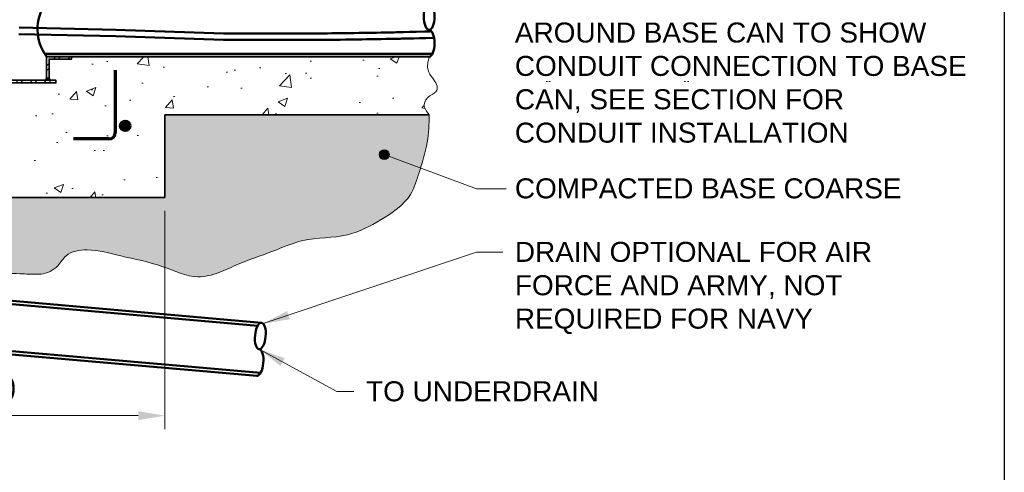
# Model space of a CAD drawing. Header units: inches. Extents: x 0 to 21.3, y 0 to 11.
# Tile 6 of 7: x 3.9 to 8.5, y 5.7 to 7.8. Entities that reach past the tile are written whole.
import ezdxf

# ---------------------------------------------------------------- set-up
doc = ezdxf.new("R2010")
doc.units = ezdxf.units.IN
doc.header["$LTSCALE"] = 0.375
doc.header["$MEASUREMENT"] = 0
doc.header["$PDMODE"] = 3
doc.header["$PDSIZE"] = 2
doc.layers.get('0').update_dxf_attribs({"linetype": 'CONTINUOUS', "lineweight": 35})
doc.layers.get('DEFPOINTS').update_dxf_attribs({"linetype": 'CONTINUOUS', "lineweight": 35})
for name, color, linetype, lineweight in [('E-AFLD-CIRC-SERS', 203, 'CONTINUOUS', 50), ('E-POWR-CNDT', 83, 'CONTINUOUS', 50), ('G-ANNO-PATT', 8, 'CONTINUOUS', 18), ('P-STRM-PIPE', 163, 'STRAF', 50), ('S-FABR-PL~~', 142, 'CONTINUOUS', 35), ('S-REIN-RBAR', 5, 'CONTINUOUS', 70), ('S-SLAB-EDGE', 41, 'CONTINUOUS', 35)]:
    doc.layers.add(name, color=color, linetype=linetype, lineweight=lineweight)
for name, color, linetype in [('G-ANNO-DIMS', 7, 'CONTINUOUS'), ('G-ANNO-TEXT', 7, 'CONTINUOUS'), ('G-ANNO-TTLB', 7, 'CONTINUOUS')]:
    doc.layers.add(name, color=color, linetype=linetype)
doc.styles.add('01-E-BLDG-1_1', font='arial.ttf', dxfattribs={"height": 0.09375})
doc.styles.add('Arial', font='arial.ttf')
doc.linetypes.add('STRAF', pattern='A,1.25,-0.25,["SD",Arial,S=0.125,R=0,X=-0.1,Y=-0.06],-0.25', length=1.75)
doc.dimstyles.new('01-E-BLDG-1_1', dxfattribs={"dimtxt": 0.09375, "dimasz": 0.125, "dimexe": 0.0625, "dimexo": 0.0625, "dimgap": 0.0625, "dimtad": 1, "dimdec": 4, "dimzin": 3, "dimdsep": 46, "dimlunit": 4, "dimtxsty": '01-E-BLDG-1_1', "dimcen": 0.0625, "dimclrd": 1, "dimclre": 1, "dimclrt": 256, "dimazin": 0, "dimtfac": 1, "dimtdec": 4, "dimtmove": 1, "dimatfit": 3, "dimfxl": 1, "dimfrac": 2, "dimtolj": 1, "dimtzin": 3, "dimlwd": 0, "dimlwe": 0, "dimarcsym": 0})
pattern_1 = [(44.99999999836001, (-8.90887013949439, 3.917365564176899), (-0.03314563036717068, 0.03314563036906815), []), (44.99999999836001, (-8.88677305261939, 3.917365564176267), (-0.03314563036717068, 0.03314563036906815), [])]

# ---------------------------------------------------------------- blocks, each defined once
blk = doc.blocks.new('G-DBRK')
at = {"color": 0, "linetype": 'ByBlock', "lineweight": -2}
blk.add_ellipse((-1.224606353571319e-17, -0.2500000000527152), major_axis=(0, -0.2500000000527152), ratio=0.3999999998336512, dxfattribs=at)
blk.add_ellipse((-1.224606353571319e-17, -0.7499999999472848), major_axis=(0, -0.2500000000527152), ratio=0.3999999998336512, start_param=0, end_param=3.141592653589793, dxfattribs=at)
blk = doc.blocks.new('*D6')
at = {"layer": 'DEFPOINTS', "color": 0, "transparency": 16777216}
for p in [(2.354566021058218, 6.94206771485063, 0.02362949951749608), (4.566123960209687, 6.942067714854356, 0.02362949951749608), (4.566123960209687, 5.920232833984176)]:
    blk.add_point(p, dxfattribs=at)
at = {"layer": 'G-ANNO-DIMS', "color": 1, "lineweight": 0, "transparency": 16777216}
for p, q in [((2.354566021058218, 6.87956771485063), (2.354566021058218, 5.857732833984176)), ((4.566123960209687, 6.879567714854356), (4.566123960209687, 5.857732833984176)), ((2.479566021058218, 5.920232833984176), (4.441123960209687, 5.920232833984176))]:
    blk.add_line(p, q, dxfattribs=at)
at = {"layer": 'G-ANNO-DIMS', "color": 1, "transparency": 16777216}
for points in [[(2.479566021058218, 5.941066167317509), (2.479566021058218, 5.899399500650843), (2.354566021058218, 5.920232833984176)], [(4.441123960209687, 5.941066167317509), (4.441123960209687, 5.899399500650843), (4.566123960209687, 5.920232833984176)]]:
    blk.add_solid(points, dxfattribs=at)
at = {"layer": 'G-ANNO-DIMS', "transparency": 16777216, "char_height": 0.09375, "attachment_point": 5, "style": '01-E-BLDG-1_1'}
for s, insert in [('\\A1;2\'-0" (600mm)', (3.460344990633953, 6.044188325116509)), ('\\A1;CORE', (3.460344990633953, 5.809227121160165))]:
    blk.add_mtext(s, dxfattribs=dict(at, insert=insert))
blk = doc.blocks.new('G-TDT1')
at = {"linetype": 'ByBlock', "lineweight": -2}
h = blk.add_hatch(color=256, dxfattribs=at)
edge = h.paths.add_edge_path()
edge.add_arc((0, 0), 0.02220729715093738, 0, 360)
at = {"color": 0, "linetype": 'ByBlock', "lineweight": -2}
blk.add_circle((0, 0), 0.02220729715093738, dxfattribs=at)

msp = doc.modelspace()

# ---------------------------------------------------------------- hatches: boundary and pattern name
at = {"layer": 'G-ANNO-PATT'}
h = msp.add_hatch(dxfattribs=at)
h.set_pattern_fill('AR-CONC,_O', color=256, scale=0.0625, angle=719.99999999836)
h.set_pattern_definition([(49.99999999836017, (-8.90887013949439, 3.917365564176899), (0.4482876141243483, -0.03922008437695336), [0.046875, -0.515625]), (354.99999999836, (-8.90887013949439, 3.917365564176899), (-0.08671958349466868, 0.4701200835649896), [0.03749999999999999, -0.4124999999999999]), (100.4514444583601, (-8.871512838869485, 3.91409722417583), (0.3615680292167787, 0.4308999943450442), [0.03983761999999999, -0.4382138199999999]), (46.18419999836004, (-8.908870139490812, 4.042365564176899), (0.6670258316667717, -0.1034495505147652), [0.0703125, -0.7734375]), (96.63563548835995, (-8.853284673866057, 4.033744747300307), (0.5841637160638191, 0.6088241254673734), [0.05975646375, -0.6573210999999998]), (351.1841639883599, (-8.908870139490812, 4.042365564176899), (0.5841637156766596, 0.6088241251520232), [0.05625, -0.618750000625]), (20.9999999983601, (-8.846370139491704, 4.01111556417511), (0.3730669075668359, -0.2516368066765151), [0.046875, -0.515625]), (325.99999999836, (-8.846370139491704, 4.01111556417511), (0.1520720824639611, 0.4532187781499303), [0.03749999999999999, -0.4124999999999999]), (71.45144473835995, (-8.815281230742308, 3.99014583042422), (0.5251389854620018, 0.20158197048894), [0.03983761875, -0.4382138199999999]), (37.49999999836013, (-8.90887013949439, 3.917365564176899), (0.007599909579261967, 0.2080586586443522), [0, -0.4075, 0, -0.41875, 0, -0.4140625]), (7.499999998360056, (-8.90887013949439, 3.917365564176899), (0.1644184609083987, 0.246507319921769), [0, -0.2387499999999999, 0, -0.3981249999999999, 0, -0.1578124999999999]), (327.4999999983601, (-9.04824513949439, 3.917365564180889), (0.3336390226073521, -0.01409679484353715), [0, -0.15625, 0, -0.4875, 0, -0.646875]), (317.49999999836, (-9.11074513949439, 3.917365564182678), (0.3644913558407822, 0.06256561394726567), [0, -0.203125, 0, -0.32375, 0, -0.459375])])
edge = h.paths.add_edge_path()
edge.add_spline(control_points=[(5.804912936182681, 7.328844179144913), (5.79246714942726, 7.344279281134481), (5.769199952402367, 7.375257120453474), (5.802240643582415, 7.42164485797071), (5.856690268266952, 7.442776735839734), (5.823964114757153, 7.497345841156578), (5.789846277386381, 7.541069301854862), (5.798421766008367, 7.579611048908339), (5.80491293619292, 7.601439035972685)], knot_values=[0, 0, 0, 0, 0.0940393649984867, 0.181247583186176, 0.254102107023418, 0.359312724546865, 0.4356945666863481, 0.5486578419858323, 0.5486578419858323, 0.5486578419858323, 0.5486578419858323], degree=3, periodic=0)
edge.add_line((5.80491293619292, 7.601439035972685), (4.12863748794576, 7.601439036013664))
edge.add_line((4.12863748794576, 7.601439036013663), (4.12863748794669, 7.589991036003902))
edge.add_line((4.128637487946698, 7.589991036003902), (4.023524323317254, 7.589991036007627))
edge.add_line((4.023524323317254, 7.589991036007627), (4.0235243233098, 7.50136222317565))
edge.add_arc((4.032260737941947, 7.499697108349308), 0.00889368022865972, 169.2091467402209, 277.3686072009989)
edge.add_line((4.033401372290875, 7.490876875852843), (4.055597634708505, 7.490876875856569))
edge.add_line((4.055597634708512, 7.490876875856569), (4.055597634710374, 7.478736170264))
edge.add_line((4.055597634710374, 7.478736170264), (3.911756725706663, 7.478736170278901))
edge.add_line((3.91175672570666, 7.478736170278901), (3.911756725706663, 6.942067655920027))
edge.add_line((3.911756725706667, 6.942067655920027), (4.566123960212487, 6.94206771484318))
edge.add_line((4.566123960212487, 6.94206771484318), (4.566123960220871, 7.328844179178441))
edge.add_line((4.566123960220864, 7.328844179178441), (5.804912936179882, 7.328844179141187))
h = msp.add_hatch(dxfattribs=at)
h.set_pattern_fill('ANSI32', color=256, scale=0.125, angle=-1.272221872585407e-14, style=0)
h.set_pattern_definition([(44.99999999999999, (-8.90887013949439, 3.917365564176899), (-0.03314563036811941, 0.03314563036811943), []), (44.99999999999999, (-8.88677305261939, 3.917365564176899), (-0.03314563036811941, 0.03314563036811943), [])])
h.paths.add_polyline_path([(4.12863748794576, 7.601439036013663), (4.128637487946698, 7.589991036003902), (4.023524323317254, 7.589991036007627), (4.023524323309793, 7.50136222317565), (4.011382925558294, 7.501488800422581), (4.011796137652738, 7.601565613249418)])
h = msp.add_hatch(dxfattribs=at)
h.set_pattern_fill('ANSI32', color=256, scale=0.125, angle=719.99999999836, style=0)
h.set_pattern_definition(pattern_1)
h.paths.add_polyline_path([(2.868873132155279, 7.490876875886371), (4.055597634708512, 7.490876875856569), (4.055597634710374, 7.478736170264), (2.868873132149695, 7.478736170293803)])
h = msp.add_hatch(dxfattribs=at)
h.set_pattern_fill('ANSI32', color=256, scale=0.125, angle=719.99999999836, style=0)
h.set_pattern_definition(pattern_1)
edge = h.paths.add_edge_path()
edge.add_line((4.023524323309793, 7.50136222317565), (4.011382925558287, 7.501488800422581))
edge.add_arc((3.999702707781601, 7.502610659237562), 0.01173397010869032, 270.32323949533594, 354.5136978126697, ccw=False)
edge.add_line((3.999768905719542, 7.490876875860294), (4.035057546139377, 7.490876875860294))
edge.add_arc((4.035066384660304, 7.502472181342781), 0.01159530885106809, 185.4930356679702, 269.9563263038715, ccw=False)
h = msp.add_hatch(dxfattribs=at)
h.set_pattern_fill('AR-CONC', color=256, scale=0.03125)
h.set_pattern_definition([(49.99999999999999, (0, 0), (0.2241438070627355, -0.01961004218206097), [0.0234375, -0.2578125]), (355, (0, 0), (-0.0433597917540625, 0.2350600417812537), [0.01875, -0.20625]), (100.45144446, (0.0186786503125, -0.00163417), (0.1807840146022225, 0.2154499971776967), [0.01991881, -0.21910691]), (46.18420000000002, (0, 0.0625), (0.3335129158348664, -0.05172477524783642), [0.03515624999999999, -0.3867187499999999]), (96.63563549, (0.0277927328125, 0.0581895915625), (0.2920818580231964, 0.304412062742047), [0.029878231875, -0.3286605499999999]), (351.1841639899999, (0, 0.0625), (0.2920818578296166, 0.3044120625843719), [0.028125, -0.3093750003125]), (21, (0.03125, 0.046875), (0.1865334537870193, -0.1258184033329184), [0.0234375, -0.2578125]), (326.0000000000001, (0.03125, 0.046875), (0.07603604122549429, 0.2266093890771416), [0.01875, -0.20625]), (71.45144474, (0.046794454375, 0.036390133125), (0.262569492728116, 0.1007909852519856), [0.019918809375, -0.21910691]), (37.50000000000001, (0, 0), (0.003799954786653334, 0.1040293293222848), [0, -0.20375, 0, -0.209375, 0, -0.20703125]), (7.499999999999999, (0, 0), (0.08220923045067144, 0.1232536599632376), [0, -0.119375, 0, -0.1990625, 0, -0.07890625]), (327.5, (-0.0696875, 0), (0.1668195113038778, -0.007048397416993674), [0, -0.078125, 0, -0.24375, 0, -0.3234375]), (317.5, (-0.1009375, 0), (0.1822456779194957, 0.03128280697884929), [0, -0.1015625, 0, -0.161875, 0, -0.2296875])])
edge = h.paths.add_edge_path()
edge.add_line((5.458865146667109, 7.485498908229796), (7.474679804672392, 7.485498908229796))
edge.add_line((7.474679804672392, 7.485498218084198), (5.458865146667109, 7.485498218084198))
h = msp.add_hatch(dxfattribs=at)
h.set_pattern_fill('GRAVEL', color=256, scale=0.125)
h.set_pattern_definition([(228.012787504, (0.09, 0.125), (-1.000000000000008, -1.125), [0.016817, -1.664886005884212]), (184.969740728, (0.07875, 0.1125), (1.499999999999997, 0.1250000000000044), [0.0288585, -2.85699059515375]), (132.510447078, (0.05, 0.11), (1.250000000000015, -1.374999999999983), [0.0203485, -2.014504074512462]), (267.273689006, (0.00125, 0.07875), (0.125000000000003, 2.500000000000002), [0.02627975, -2.601694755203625]), (292.833654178, (0, 0.0525), (-0.6249999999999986, 1.500000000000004), [0.025769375, -2.551171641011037]), (357.273689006, (0.01, 0.02875), (-2.500000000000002, 0.1250000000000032), [0.02627975, -2.601694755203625]), (37.6942404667, (0.03625, 0.0275), (-1.625, -1.249999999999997), [0.034753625, -3.4406060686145]), (72.2553283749, (0.06375, 0.04875), (0.8750000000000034, 2.75), [0.03281099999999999, -3.248290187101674]), (121.429565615, (0.07375, 0.08), (-1.000000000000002, 1.624999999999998), [0.02636875, -2.610509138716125]), (175.236358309, (0.06, 0.1025), (1.374999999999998, -0.1250000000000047), [0.030104, -1.475095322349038]), (222.397437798, (0.03, 0.105), (-1.499999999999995, -1.374999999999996), [0.038931, -3.854171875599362]), (138.814074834, (0.125, 0.0775), (-0.8750000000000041, 0.75), [0.013287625, -1.315480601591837]), (171.46923439, (0.115, 0.08625), (1.625, -0.2499999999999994), [0.025279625, -2.502688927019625]), (225, (0.09, 0.09), (-1.387778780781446e-17, -0.1249999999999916), [0.017677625, -0.1590990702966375]), (203.198590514, (0.08125, 0.105), (0.6249999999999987, 0.2499999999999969), [0.00951975, -0.9424518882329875]), (291.801409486, (0.0725, 0.10125), (-0.1249999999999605, 0.3750000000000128), [0.013462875, -0.6596827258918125]), (30.96375653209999, (0.0775, 0.08875), (0.3750000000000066, 0.2499999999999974), [0.021866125, -0.7070028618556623]), (161.565051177, (0.09625, 0.1), (0.2500000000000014, -0.1249999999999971), [0.015811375, -0.3794733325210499]), (16.389540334, (0, 0.10125), (1.249999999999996, 0.3750000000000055), [0.02215, -2.192855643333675]), (70.3461759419, (0.02125, 0.1075), (-0.5000000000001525, -1.375000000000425), [0.018582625, -1.839675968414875]), (293.198590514, (0.09625, 0.125), (-0.2499999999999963, 0.6249999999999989), [0.019039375, -0.9329322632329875]), (343.610459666, (0.10375, 0.1075), (-1.249999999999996, 0.3750000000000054), [0.02215, -2.192855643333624]), (339.44395478, (0, 0.02375), (-0.6250000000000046, 0.2500000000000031), [0.02136, -1.046640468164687]), (294.775140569, (0.02, 0.01625), (-0.6250000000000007, 1.375), [0.01789725, -1.7718303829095]), (66.8014094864, (0.0975, 0), (0.2499999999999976, 0.6249999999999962), [0.019039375, -0.9329322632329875]), (17.3540246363, (0.105, 0.0175), (-1.624999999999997, -0.4999999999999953), [0.020953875, -2.07442795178]), (69.44395478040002, (0.03625, 0), (-0.2500000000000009, -0.6249999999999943), [0.01068, -1.057320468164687]), (101.309932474, (0.09, 0), (-0.1249999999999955, 0.5000000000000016), [0.00637375, -0.6310036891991]), (165.963756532, (0.08875, 0.00625), (0.3749999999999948, -0.1250000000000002), [0.025769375, -0.4896188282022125]), (186.009005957, (0.06375, 0.0125), (1.250000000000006, 0.1249999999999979), [0.02388125, -2.36424039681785]), (303.690067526, (0.0775, 0.0775), (-0.1249999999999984, 0.2499999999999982), [0.01802775, -0.432666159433]), (353.157226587, (0.0875, 0.0625), (2.125000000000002, -0.2500000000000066), [0.03147425, -3.115945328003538]), (60.9453959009, (0.11875, 0.05875), (-0.4999999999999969, -0.8749999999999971), [0.0128695, -1.274084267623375]), (90, (0.125, 0.07), (-0.125, 0.125), [0.0075, -0.1175]), (120.256437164, (0.06125, 0.01625), (0.5000000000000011, -0.875000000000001), [0.0173655, -1.719189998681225]), (48.01278750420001, (0.0525, 0.03125), (1, 1.124999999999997), [0.033634, -1.648069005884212]), (0, (0.075, 0.05625), (0.125, 0.125), [0.0325, -0.0925]), (325.3048464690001, (0.1075, 0.05625), (1.250000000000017, -0.8749999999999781), [0.01976425, -1.95665928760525]), (254.054604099, (0.12375, 0.045), (-0.1250000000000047, -0.5000000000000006), [0.01820025, -0.8918134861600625]), (207.645975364, (0.11875, 0.0275), (-2.374999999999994, -1.250000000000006), [0.029633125, -2.933684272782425]), (175.42607874, (0.0925, 0.01375), (-1.624999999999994, 0.1250000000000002), [0.031349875, -3.103634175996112])])
edge = h.paths.add_edge_path()
edge.add_spline(control_points=[(3.937781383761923, 6.582968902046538), (3.978506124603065, 6.581695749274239), (4.011115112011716, 6.585053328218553), (4.063715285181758, 6.609774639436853), (4.105258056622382, 6.687418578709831), (4.225300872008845, 6.705804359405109), (4.371940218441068, 6.66276330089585), (4.547089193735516, 6.630443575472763), (4.696224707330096, 6.555819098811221), (4.821003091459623, 6.586892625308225), (4.929773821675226, 6.641971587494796), (5.064127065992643, 6.683875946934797), (5.227596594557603, 6.757948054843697), (5.414348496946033, 6.747790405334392), (5.581948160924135, 6.836242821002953), (5.716895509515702, 6.926368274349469), (5.760301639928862, 7.069639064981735), (5.801001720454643, 7.191638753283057), (5.803678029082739, 7.285522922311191), (5.804912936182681, 7.328844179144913)], knot_values=[0, 0, 0, 0, 0.01782154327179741, 0.1727440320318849, 0.2809450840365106, 0.4608280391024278, 0.7421998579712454, 1.100161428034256, 1.402816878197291, 1.579471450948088, 1.753237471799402, 2.049229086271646, 2.320953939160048, 2.691382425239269, 2.995288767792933, 3.314630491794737, 3.501114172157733, 3.766553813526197, 3.993976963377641, 3.993976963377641, 3.993976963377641, 3.993976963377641], degree=3, periodic=0)
edge.add_line((5.804912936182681, 7.328844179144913), (4.566123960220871, 7.328844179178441))
edge.add_line((4.566123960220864, 7.328844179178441), (4.566123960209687, 6.942067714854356))
edge.add_line((4.566123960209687, 6.942067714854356), (3.937781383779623, 6.94206771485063))
edge.add_line((3.937781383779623, 6.94206771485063), (3.899284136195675, 6.94206771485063))
edge.add_line((3.899284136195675, 6.94206771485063), (3.587235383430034, 6.942067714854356))
edge.add_line((3.587235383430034, 6.942067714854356), (3.587235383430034, 6.710026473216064))
edge.add_arc((3.837235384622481, 6.710026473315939), 0.2500000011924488, 180.00000002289, 198.7602741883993)
edge.add_spline(control_points=[(3.600517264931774, 6.629624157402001), (3.640237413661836, 6.62867537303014), (3.755624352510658, 6.587929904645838), (3.866275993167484, 6.58620681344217), (3.899284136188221, 6.584227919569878)], knot_values=[4.081438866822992, 4.081438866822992, 4.081438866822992, 4.081438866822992, 4.4075142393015, 4.719205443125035, 4.719205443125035, 4.719205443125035, 4.719205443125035], degree=3, periodic=0)
edge.add_line((3.899284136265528, 6.584227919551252), (3.937781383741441, 6.582968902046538))

# ---------------------------------------------------------------- linework, layer by layer
at = {"layer": 'E-AFLD-CIRC-SERS'}
for points in [[(3.882071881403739, 7.707382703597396), (4.336057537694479, 7.697724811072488), (4.841097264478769, 7.680006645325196), (5.297993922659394, 7.679988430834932)], [(3.882716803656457, 7.737698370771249), (4.336057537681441, 7.727860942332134), (4.841097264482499, 7.710142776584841), (5.285624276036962, 7.710125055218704)]]:
    msp.add_lwpolyline(points, dxfattribs=at)
for points, knots in [([(5.285624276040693, 7.710125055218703), (5.39760148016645, 7.711419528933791), (5.529964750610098, 7.712949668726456), (5.662303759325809, 7.715771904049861), (5.784598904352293, 7.719231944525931), (5.785010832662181, 7.719243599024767), (5.785423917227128, 7.719255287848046), (5.785837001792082, 7.719266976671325), (5.79584788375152, 7.719550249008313), (5.805858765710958, 7.719833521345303), (5.815869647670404, 7.720116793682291)], [0, 0, 0, 0, 31.1063572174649, 36.76944075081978, 36.76944075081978, 36.76944075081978, 36.78851578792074, 36.78851578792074, 36.78851578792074, 37.25078903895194, 37.25078903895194, 37.25078903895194, 37.25078903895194]), ([(5.285974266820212, 7.679849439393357), (5.353684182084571, 7.680632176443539), (5.421424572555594, 7.681415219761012), (5.549022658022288, 7.683275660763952), (5.608893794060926, 7.684326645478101), (5.690358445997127, 7.686107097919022), (5.711979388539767, 7.686606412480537), (5.827732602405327, 7.689466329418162)], [0, 0, 0, 0, 18.80926415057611, 18.80926415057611, 35.41583927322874, 35.41583927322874, 41.41770938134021, 41.41770938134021, 41.41770938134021, 41.41770938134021])]:
    msp.add_open_spline(points, degree=3, knots=knots, dxfattribs=at)
at = {"layer": 'E-POWR-CNDT'}
for p, q in [((4.002355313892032, 7.615287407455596), (5.820606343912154, 7.615287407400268)), ((4.011796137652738, 7.601565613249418), (5.804912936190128, 7.601439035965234))]:
    msp.add_line(p, q, dxfattribs=at)
msp.add_arc((4.182861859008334, 7.729370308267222), 0.2135357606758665, 145.0955378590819, 216.7637298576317, dxfattribs=at)
at = {"layer": 'G-ANNO-PATT'}
msp.add_spline([(5.804912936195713, 7.601439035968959, 10172.36486309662), (5.799363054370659, 7.537522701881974, 10172.36486309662), (5.821691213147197, 7.500329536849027, 10172.36486309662), (5.841042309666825, 7.443795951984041, 10172.36486309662), (5.80829435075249, 7.418504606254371, 10172.36486309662), (5.781500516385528, 7.376848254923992, 10172.36486309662), (5.804912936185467, 7.328844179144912, 10172.36486309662)], degree=3, dxfattribs=at)
msp.add_open_spline([(3.600517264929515, 6.629624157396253), (3.651155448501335, 6.624820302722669), (3.755942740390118, 6.58792494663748), (3.866275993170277, 6.586206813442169), (3.899284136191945, 6.584227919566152), (3.912116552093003, 6.58380824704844), (3.924948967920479, 6.583388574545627), (3.937781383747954, 6.582968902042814), (3.978506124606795, 6.581695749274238), (4.011115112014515, 6.585053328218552), (4.06371528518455, 6.609774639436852), (4.105258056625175, 6.68741857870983), (4.225300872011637, 6.705804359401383), (4.371940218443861, 6.662763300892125), (4.547089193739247, 6.630443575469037), (4.696224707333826, 6.55581909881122), (4.821003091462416, 6.586892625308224), (4.92977382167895, 6.64197158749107), (5.064127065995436, 6.68387594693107), (5.227596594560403, 6.757948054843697), (5.414348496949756, 6.747790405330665), (5.581948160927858, 6.836242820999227), (5.716895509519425, 6.926368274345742), (5.760301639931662, 7.069639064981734), (5.801001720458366, 7.191638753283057), (5.803678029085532, 7.28552292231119), (5.804912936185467, 7.328844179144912)], degree=3, knots=[0.05867481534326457, 0.05867481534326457, 0.05867481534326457, 0.05867481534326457, 0.3260753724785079, 0.6377665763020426, 0.6377665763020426, 0.6377665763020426, 1.637766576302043, 1.637766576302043, 1.637766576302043, 1.65558811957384, 1.810510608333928, 1.918711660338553, 2.09859461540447, 2.379966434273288, 2.737928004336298, 3.040583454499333, 3.21723802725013, 3.391004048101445, 3.686995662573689, 3.95872051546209, 4.329149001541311, 4.633055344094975, 4.952397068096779, 5.138880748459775, 5.404320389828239, 5.631743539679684, 5.631743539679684, 5.631743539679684, 5.631743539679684], dxfattribs=at)
at = {"layer": 'G-ANNO-TTLB'}
msp.add_lwpolyline([(8.4999999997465, 5.584865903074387e-12), (0, 0), (1.750990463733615e-10, 10.99999999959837), (8.499999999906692, 10.99999999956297)], close=True, dxfattribs=at)
at = {"layer": 'P-STRM-PIPE', "linetype": 'Continuous'}
for p, q in [((3.81544644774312, 6.460977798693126), (5.018832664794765, 6.355695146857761)), ((3.814084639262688, 6.445412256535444), (5.000997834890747, 6.341570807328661)), ((3.793657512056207, 6.211929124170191), (4.997043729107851, 6.106646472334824)), ((3.795019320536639, 6.227494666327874), (5.014878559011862, 6.120770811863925))]:
    msp.add_line(p, q, dxfattribs=at)
at = {"layer": 'S-FABR-PL~~'}
msp.add_lwpolyline([(4.12863748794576, 7.601439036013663), (4.128637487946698, 7.589991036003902), (4.023524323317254, 7.589991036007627), (4.023524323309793, 7.50136222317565), (4.011382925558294, 7.501488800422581), (4.011796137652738, 7.601565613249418), (4.12863748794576, 7.601439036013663)], dxfattribs=at)
msp.add_lwpolyline([(2.868873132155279, 7.490876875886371), (4.055597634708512, 7.490876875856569), (4.055597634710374, 7.478736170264), (2.868873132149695, 7.478736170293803)], close=True, dxfattribs=at)
for centre, radius, start, end in [((3.999702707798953, 7.502610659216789), 0.01173397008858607, 270.3232394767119, 354.5136978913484), ((4.035066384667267, 7.50247218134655), 0.01159530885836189, 185.4930356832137, 269.9563263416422)]:
    msp.add_arc(centre, radius, start, end, dxfattribs=at)
at = {"layer": 'S-REIN-RBAR'}
for p, q in [((4.333513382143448, 7.538939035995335), (4.333513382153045, 7.246082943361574)), ((4.303513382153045, 7.216082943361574), (4.13731038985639, 7.216082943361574))]:
    msp.add_line(p, q, dxfattribs=at)
msp.add_arc((4.303513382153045, 7.246082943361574), 0.03, 270, 7.016709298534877e-15, dxfattribs=at)
at = {"layer": 'S-SLAB-EDGE', "linetype": 'Continuous'}
for points in [[(5.804912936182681, 7.328844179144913), (4.566123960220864, 7.328844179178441)], [(4.566123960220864, 7.328844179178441), (4.566123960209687, 6.942067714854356)], [(4.566123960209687, 6.942067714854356), (3.587235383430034, 6.942067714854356)]]:
    msp.add_lwpolyline(points, dxfattribs=at)

# ---------------------------------------------------------------- block references
at = {"layer": 'E-POWR-CNDT', "xscale": 0.25, "yscale": 0.25, "zscale": 0.25}
msp.add_blockref('G-DBRK', (5.804912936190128, 7.851439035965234), dxfattribs=at)
at = {"layer": 'G-ANNO-TEXT'}
msp.add_blockref('G-TDT1', (5.594354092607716, 7.142514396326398), dxfattribs=at)
at = {"layer": 'P-STRM-PIPE', "linetype": 'Continuous', "xscale": 0.25, "yscale": 0.25, "zscale": 0.25, "rotation": 355}
msp.add_blockref('G-DBRK', (5.018832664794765, 6.355695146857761), dxfattribs=at)
at = {"layer": 'S-REIN-RBAR'}
msp.add_blockref('G-TDT1', (4.380388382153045, 7.277332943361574), dxfattribs=at)

# ---------------------------------------------------------------- texts
at = {"layer": 'G-ANNO-TEXT', "char_height": 0.09375, "attachment_point": 1, "rotation": 359.99999999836, "style": '01-E-BLDG-1_1'}
for s, insert, width in [('2" (53mm) SCH 40 PVC CONDUIT CONDUIT IS ROTATED 90%%D AROUND BASE CAN TO SHOW CONDUIT CONNECTION TO BASE CAN, SEE SECTION FOR CONDUIT INSTALLATION', (6.206350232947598, 8.073937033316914), 2.162051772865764), ('COMPACTED BASE COARSE', (6.206350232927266, 7.031641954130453), 1.818610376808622), ('DRAIN OPTIONAL FOR AIR FORCE AND ARMY, NOT REQUIRED FOR NAVY', (6.20635023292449, 6.734182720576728), 1.904254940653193), ('TO UNDERDRAIN', (5.508972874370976, 6.081247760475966), 1.131187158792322)]:
    msp.add_mtext(s, dxfattribs=dict(at, insert=insert, width=width))

# ---------------------------------------------------------------- dimensions: what is measured, and where the dimension line sits
at = {"layer": 'G-ANNO-DIMS'}
dim = msp.add_linear_dim(base=(4.566123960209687, 5.920232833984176), p1=(2.354566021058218, 6.94206771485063, 0.02362949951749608), p2=(4.566123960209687, 6.942067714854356, 0.02362949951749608), text='2\'-0" (600mm)\\XCORE', dimstyle='01-E-BLDG-1_1', dxfattribs=at)
dim.commit()
dim.dimension.update_dxf_attribs({"geometry": '*D6', "text_midpoint": (3.460344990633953, 5.920232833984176)})

# ---------------------------------------------------------------- leaders
at = {"layer": 'G-ANNO-TEXT'}
msp.add_leader([(5.594354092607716, 7.142514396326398, -0.02362949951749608), (6.026421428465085, 6.983155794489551, -0.02362949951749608), (6.165771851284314, 6.983155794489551, -0.02362949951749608)], dimstyle='01-E-BLDG-1_1', override={"dimldrblk": 'None'}, dxfattribs=at)
for points in [[(5.026840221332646, 6.351389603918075, -0.02362949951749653), (6.026421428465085, 6.685632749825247, -0.02362949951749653), (6.149678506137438, 6.685632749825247, -0.02362949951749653)], [(5.007938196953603, 6.23117080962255, -0.02362949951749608), (5.372481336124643, 6.032697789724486, -0.02362949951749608), (5.452301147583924, 6.032697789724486, -0.02362949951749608)]]:
    msp.add_leader(points, dimstyle='01-E-BLDG-1_1', dxfattribs=at)

doc.saveas('drawing.dxf')
